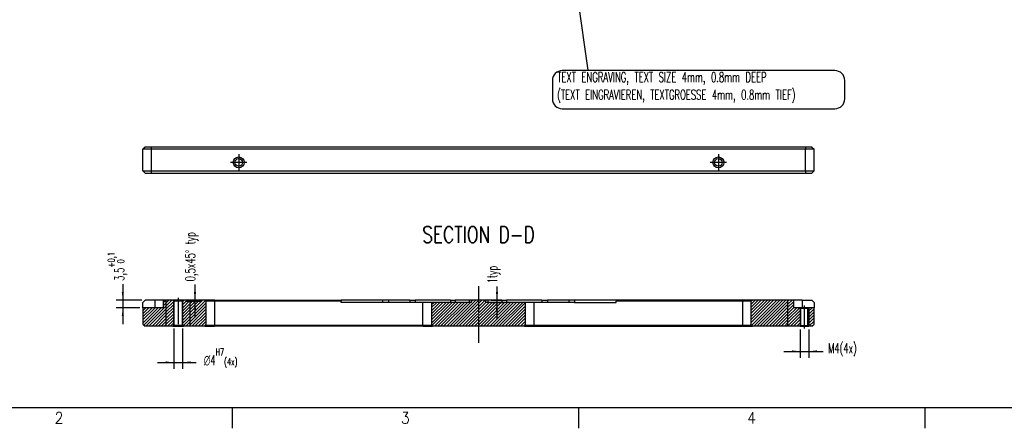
# Model space of a CAD drawing. Header units: inches. Extents: x -429 to 435, y -270 to 288.
# Tile 2 of 17: x -275 to 27, y -270 to -145. Entities that reach past the tile are written whole.
import ezdxf

# ---------------------------------------------------------------- set-up
doc = ezdxf.new("R2010")
doc.units = ezdxf.units.IN
doc.linetypes.add('DOT_CENTER', pattern=[14, 12, -1, 0, -1])
doc.layers.add('1', color=7, linetype='Continuous')
doc.styles.add('CONVERTER_11', font='txt.shx', dxfattribs={"width": 0.9})
doc.styles.add('CONVERTER_12', font='complex.shx', dxfattribs={"width": 0.76})
doc.styles.add('CONVERTER_13', font='txt.shx', dxfattribs={"width": 0.63})
doc.dimstyles.new('ME10_DIM_22', dxfattribs={"dimtxt": 4.5, "dimasz": 3.75, "dimexe": 3, "dimexo": 1.5, "dimgap": 1.5, "dimtad": 0, "dimdsep": 46, "dimtxsty": 'CONVERTER_13', "dimsah": 1, "dimcen": 0.09, "dimclrd": 3, "dimclre": 3, "dimclrt": 3, "dimadec": 0, "dimazin": 0, "dimtfac": 1, "dimtdec": 4, "dimtix": 1, "dimtmove": 0, "dimatfit": 3, "dimfxl": 1, "dimtolj": 1, "dimtzin": 0, "dimarcsym": 0})
doc.dimstyles.new('ME10_DIM_23', dxfattribs={"dimtxt": 4.5, "dimasz": 3.75, "dimexe": 3, "dimexo": 1.5, "dimgap": 1.5, "dimtad": 0, "dimdsep": 46, "dimtxsty": 'CONVERTER_13', "dimsah": 1, "dimcen": 0.09, "dimclrd": 3, "dimclre": 3, "dimclrt": 3, "dimadec": 0, "dimazin": 0, "dimtfac": 1, "dimtdec": 4, "dimtix": 1, "dimtmove": 0, "dimatfit": 3, "dimfxl": 1, "dimtolj": 1, "dimtzin": 0, "dimarcsym": 0})
doc.dimstyles.new('ME10_DIM_24', dxfattribs={"dimtxt": 4.5, "dimasz": 3.75, "dimexe": 3, "dimexo": 1.5, "dimgap": 1.5, "dimtad": 0, "dimdsep": 46, "dimtxsty": 'CONVERTER_13', "dimsah": 1, "dimcen": 0.09, "dimclrd": 3, "dimclre": 3, "dimclrt": 3, "dimadec": 0, "dimazin": 0, "dimtol": 1, "dimtp": 7, "dimtfac": 0.7, "dimtdec": 0, "dimtix": 1, "dimtmove": 0, "dimatfit": 3, "dimfxl": 1, "dimtolj": 1, "dimtzin": 0, "dimarcsym": 0})
doc.dimstyles.new('ME10_DIM_25', dxfattribs={"dimtxt": 4.5, "dimasz": 3.75, "dimexe": 3, "dimexo": 1.5, "dimgap": 1.5, "dimtad": 0, "dimdsep": 46, "dimtxsty": 'CONVERTER_13', "dimsah": 1, "dimcen": 0.09, "dimclrd": 3, "dimclre": 3, "dimclrt": 3, "dimadec": 0, "dimazin": 0, "dimtol": 1, "dimtp": 0.1, "dimtfac": 0.7, "dimtdec": 0, "dimtix": 1, "dimtmove": 0, "dimatfit": 3, "dimfxl": 1, "dimtolj": 1, "dimtzin": 0, "dimarcsym": 0})
doc.dimstyles.new('ME10_DIM_26', dxfattribs={"dimtxt": 4.5, "dimasz": 3.75, "dimexe": 3, "dimexo": 1.5, "dimgap": 1.5, "dimtad": 0, "dimdsep": 46, "dimtxsty": 'CONVERTER_13', "dimsah": 1, "dimcen": 0.09, "dimclrd": 3, "dimclre": 3, "dimclrt": 3, "dimadec": 0, "dimazin": 0, "dimtfac": 1, "dimtdec": 4, "dimtix": 1, "dimtmove": 0, "dimatfit": 3, "dimfxl": 1, "dimtolj": 1, "dimtzin": 0, "dimarcsym": 0})
doc.dimstyles.get("Standard").update_dxf_attribs({"dimtxt": 0.18, "dimasz": 0.18, "dimexe": 0.18, "dimexo": 0.0625, "dimgap": 0.09, "dimtad": 0, "dimtih": 1, "dimtoh": 1, "dimdec": 4, "dimzin": 0, "dimdsep": 46, "dimtxsty": 'Standard', "dimcen": 0.09, "dimadec": 0, "dimazin": 0, "dimtfac": 1, "dimtdec": 4, "dimtofl": 0, "dimtmove": 0, "dimatfit": 3, "dimfxl": 1, "dimtolj": 1, "dimtzin": 0, "dimarcsym": 0})
pattern_1 = [(225, (0, 0), (0.7071068, -0.7071068), [])]

# ---------------------------------------------------------------- blocks, each defined once
blk = doc.blocks.new('E7018-24104__7', base_point=(-355.6, -358.5))
at = {"linetype": 'Continuous'}
h = blk.add_hatch(dxfattribs=at)
h.set_pattern_fill('_USER', color=1, angle=225, pattern_type=0)
h.set_pattern_definition(pattern_1)
h.paths.add_polyline_path([(-344.84, -358.5), (-344.84, -346.5), (-346.1, -346.5), (-346.1, -350), (-350.1, -350), (-355.6, -350), (-355.6, -357.5), (-354.6, -358.5)])
h = blk.add_hatch(dxfattribs=at)
h.set_pattern_fill('_USER', color=1, angle=225, pattern_type=0)
h.set_pattern_definition(pattern_1)
h.paths.add_polyline_path([(-341.4, -347), (-341.9, -346.5), (-344.84, -346.5), (-344.84, -358.5), (-341.9, -358.5), (-341.4, -358)])
h = blk.add_hatch(dxfattribs=at)
h.set_pattern_fill('_USER', color=1, angle=225, pattern_type=0)
h.set_pattern_definition(pattern_1)
h.paths.add_polyline_path([(-337.4, -358), (-337.4, -347), (-336.9, -346.5), (-333.99, -346.5), (-333.99, -358.5), (-336.9, -358.5)])
h = blk.add_hatch(dxfattribs=at)
h.set_pattern_fill('_USER', color=1, angle=225, pattern_type=0)
h.set_pattern_definition(pattern_1)
h.paths.add_polyline_path([(-327.16, -358.5), (-326.66, -358), (-326.66, -347), (-327.16, -346.5), (-333.99, -346.5), (-333.99, -358.5)])
h = blk.add_hatch(dxfattribs=at)
h.set_pattern_fill('_USER', color=1, angle=225, pattern_type=0)
h.set_pattern_definition(pattern_1)
h.paths.add_polyline_path([(-222.66, -347.5), (-213.94, -347.5), (-211.71, -347.5), (-205.29, -347.5), (-204.25, -347.5), (-204.25, -346.5), (-197.75, -346.5), (-197.75, -347.5), (-196.71, -347.5), (-190.29, -347.5), (-188.06, -347.5), (-179.34, -347.5), (-179.34, -358), (-179.84, -358.5), (-222.16, -358.5), (-222.66, -358)])
h = blk.add_hatch(dxfattribs=at)
h.set_pattern_fill('_USER', color=1, angle=225, pattern_type=0)
h.set_pattern_definition(pattern_1)
h.paths.add_polyline_path([(-58.44, -358.5), (-58.44, -346.5), (-74.84, -346.5), (-75.34, -347), (-75.34, -358), (-74.84, -358.5)])
h = blk.add_hatch(dxfattribs=at)
h.set_pattern_fill('_USER', color=1, angle=225, pattern_type=0)
h.set_pattern_definition(pattern_1)
h.paths.add_polyline_path([(-55.9, -346.5), (-58.44, -346.5), (-58.44, -358.5), (-52.9, -358.5), (-52.5, -358.1), (-52.5, -350.4), (-52.9, -350), (-55.9, -350)])
h = blk.add_hatch(dxfattribs=at)
h.set_pattern_fill('_USER', color=1, angle=225, pattern_type=0)
h.set_pattern_definition(pattern_1)
h.paths.add_polyline_path([(-47.4, -358.5), (-46.4, -357.5), (-46.4, -350), (-48.9, -350), (-49.3, -350.4), (-49.3, -358.1), (-48.9, -358.5)])
at = {"color": 7, "linetype": 'Continuous'}
for p, q in [((-354.6, -346.5), (-355.6, -347.5)), ((-355.6, -350), (-355.6, -347.5)), ((-350.1, -346.5), (-354.6, -346.5)), ((-346.1, -346.5), (-350.1, -346.5)), ((-346.1, -350), (-346.1, -346.5)), ((-344.84, -346.5), (-346.1, -346.5)), ((-341.9, -346.5), (-344.84, -346.5)), ((-344.84, -358.5), (-344.84, -346.5)), ((-336.9, -346.5), (-341.9, -346.5)), ((-341.4, -347), (-341.9, -346.5)), ((-341.4, -358), (-341.4, -347)), ((-339.4, -347), (-341.4, -347)), ((-337.4, -347), (-339.4, -347)), ((-337.4, -347), (-336.9, -346.5)), ((-337.4, -358), (-337.4, -347)), ((-333.99, -346.5), (-336.9, -346.5)), ((-333.99, -346.5), (-333.99, -358.5)), ((-327.16, -346.5), (-333.99, -346.5)), ((-322.66, -346.5), (-327.16, -346.5)), ((-326.66, -347), (-327.16, -346.5)), ((-322.66, -347), (-326.66, -347)), ((-326.66, -347), (-326.66, -358)), ((-322.66, -346.5), (-264.33, -346.5)), ((-264.33, -347), (-322.66, -347)), ((-245.22, -346.5), (-264.33, -346.5)), ((-264.33, -346.5), (-264.33, -347)), ((-264.33, -347.5), (-264.33, -347)), ((-245.22, -347.5), (-264.33, -347.5)), ((-242.52, -346.5), (-245.22, -346.5)), ((-242.52, -347.5), (-245.22, -347.5)), ((-232.73, -346.5), (-242.52, -346.5)), ((-232.73, -347.5), (-242.52, -347.5)), ((-232.73, -346.5), (-230.2, -346.5)), ((-230.2, -347.5), (-232.73, -347.5)), ((-213.94, -346.5), (-230.2, -346.5)), ((-226.66, -347.5), (-230.2, -347.5)), ((-222.66, -347.5), (-226.66, -347.5)), ((-222.66, -347.5), (-222.66, -358)), ((-213.94, -347.5), (-222.66, -347.5)), ((-213.94, -346.5), (-211.71, -346.5)), ((-211.71, -347.5), (-213.94, -347.5)), ((-205.29, -346.5), (-211.71, -346.5)), ((-205.29, -347.5), (-211.71, -347.5)), ((-204.25, -346.5), (-205.29, -346.5)), ((-204.25, -347.5), (-205.29, -347.5)), ((-197.75, -346.5), (-204.25, -346.5)), ((-204.25, -347.5), (-204.25, -346.5)), ((-196.71, -346.5), (-197.75, -346.5)), ((-197.75, -346.5), (-197.75, -347.5)), ((-196.71, -347.5), (-197.75, -347.5)), ((-190.29, -346.5), (-196.71, -346.5)), ((-190.29, -347.5), (-196.71, -347.5)), ((-190.29, -346.5), (-188.06, -346.5)), ((-188.06, -347.5), (-190.29, -347.5)), ((-171.8, -346.5), (-188.06, -346.5)), ((-179.34, -347.5), (-188.06, -347.5)), ((-175.34, -347.5), (-179.34, -347.5)), ((-179.34, -358), (-179.34, -347.5)), ((-171.8, -347.5), (-175.34, -347.5)), ((-171.8, -346.5), (-169.27, -346.5)), ((-169.27, -347.5), (-171.8, -347.5)), ((-159.48, -346.5), (-169.27, -346.5)), ((-159.48, -347.5), (-169.27, -347.5)), ((-156.78, -346.5), (-159.48, -346.5)), ((-156.78, -347.5), (-159.48, -347.5)), ((-137.67, -346.5), (-156.78, -346.5)), ((-156.78, -347.5), (-137.67, -347.5)), ((-79.34, -346.5), (-137.67, -346.5)), ((-137.67, -346.5), (-137.67, -347)), ((-79.34, -347), (-137.67, -347)), ((-137.67, -347.5), (-137.67, -347)), ((-74.84, -346.5), (-79.34, -346.5)), ((-75.34, -347), (-79.34, -347)), ((-74.84, -346.5), (-75.34, -347)), ((-75.34, -358), (-75.34, -347)), ((-58.44, -346.5), (-74.84, -346.5)), ((-55.9, -346.5), (-58.44, -346.5)), ((-58.44, -358.5), (-58.44, -346.5)), ((-51.9, -346.5), (-55.9, -346.5)), ((-55.9, -346.5), (-55.9, -350)), ((-51.9, -346.5), (-47.4, -346.5)), ((-46.4, -347.5), (-47.4, -346.5)), ((-46.4, -347.5), (-46.4, -350)), ((-350.1, -350), (-355.6, -350)), ((-355.6, -350), (-355.6, -357.5)), ((-346.1, -350), (-350.1, -350)), ((-52.9, -350), (-55.9, -350)), ((-51.9, -350), (-52.9, -350)), ((-52.5, -350.4), (-52.9, -350)), ((-52.5, -358.1), (-52.5, -350.4)), ((-49.3, -350.4), (-52.5, -350.4)), ((-48.9, -350), (-51.9, -350)), ((-49.3, -350.4), (-48.9, -350)), ((-49.3, -358.1), (-49.3, -350.4)), ((-46.4, -350), (-48.9, -350)), ((-46.4, -357.5), (-46.4, -350)), ((-355.6, -357.5), (-354.6, -358.5)), ((-341.4, -358), (-341.9, -358.5)), ((-341.4, -358), (-339.4, -358)), ((-339.4, -358), (-337.4, -358)), ((-337.4, -358), (-336.9, -358.5)), ((-327.16, -358.5), (-326.66, -358)), ((-326.66, -358), (-322.66, -358)), ((-322.66, -358), (-226.66, -358)), ((-226.66, -358), (-222.66, -358)), ((-222.16, -358.5), (-222.66, -358)), ((-179.34, -358), (-179.84, -358.5)), ((-179.34, -358), (-175.34, -358)), ((-175.34, -358), (-79.34, -358)), ((-79.34, -358), (-75.34, -358)), ((-75.34, -358), (-74.84, -358.5)), ((-52.5, -358.1), (-52.9, -358.5)), ((-52.5, -358.1), (-49.3, -358.1)), ((-49.3, -358.1), (-48.9, -358.5)), ((-47.4, -358.5), (-46.4, -357.5)), ((-344.84, -358.5), (-354.6, -358.5)), ((-341.9, -358.5), (-344.84, -358.5)), ((-341.9, -358.5), (-336.9, -358.5)), ((-333.99, -358.5), (-336.9, -358.5)), ((-327.16, -358.5), (-333.99, -358.5)), ((-327.16, -358.5), (-322.66, -358.5)), ((-226.66, -358.5), (-322.66, -358.5)), ((-226.66, -358.5), (-222.16, -358.5)), ((-179.84, -358.5), (-222.16, -358.5)), ((-179.84, -358.5), (-175.34, -358.5)), ((-175.34, -358.5), (-79.34, -358.5)), ((-79.34, -358.5), (-74.84, -358.5)), ((-58.44, -358.5), (-74.84, -358.5)), ((-52.9, -358.5), (-58.44, -358.5)), ((-52.9, -358.5), (-48.9, -358.5)), ((-47.4, -358.5), (-48.9, -358.5))]:
    blk.add_line(p, q, dxfattribs=at)
at = {"color": 1, "linetype": 'Continuous'}
for p, q in [((-350.1, -346.5), (-350.1, -350)), ((-322.66, -346.5), (-322.66, -347)), ((-322.66, -347), (-322.66, -358)), ((-245.22, -346.5), (-245.22, -347.5)), ((-242.52, -346.5), (-242.52, -347.5)), ((-232.73, -346.5), (-232.73, -347.5)), ((-230.2, -346.5), (-230.2, -347.5)), ((-226.66, -358), (-226.66, -347.5)), ((-213.94, -346.5), (-213.94, -347.5)), ((-211.71, -346.5), (-211.71, -347.5)), ((-205.29, -346.5), (-205.29, -347.5)), ((-196.71, -346.5), (-196.71, -347.5)), ((-190.29, -346.5), (-190.29, -347.5)), ((-188.06, -346.5), (-188.06, -347.5)), ((-175.34, -358), (-175.34, -347.5)), ((-171.8, -346.5), (-171.8, -347.5)), ((-169.27, -346.5), (-169.27, -347.5)), ((-159.48, -346.5), (-159.48, -347.5)), ((-156.78, -346.5), (-156.78, -347.5)), ((-79.34, -346.5), (-79.34, -347)), ((-79.34, -347), (-79.34, -358)), ((-51.9, -346.5), (-51.9, -350)), ((-322.66, -358), (-322.66, -358.5)), ((-226.66, -358.5), (-226.66, -358)), ((-175.34, -358.5), (-175.34, -358)), ((-79.34, -358), (-79.34, -358.5))]:
    blk.add_line(p, q, dxfattribs=at)
at = {"layer": '1', "color": 1, "linetype": 'DOT_CENTER'}
for p, q in [((-201, -340.05), (-201, -366.56)), ((-50.9, -359.6), (-50.9, -348.9))]:
    blk.add_line(p, q, dxfattribs=at)
blk = doc.blocks.new('*D52')
at = {"layer": '1', "color": 3, "linetype": 'Continuous'}
for p, q in [((-52.9, -360), (-52.9, -373.09)), ((-48.9, -360), (-48.9, -373.09)), ((-60.4, -370.09), (-52.9, -370.09)), ((-52.9, -370.09), (-48.9, -370.09)), ((-48.9, -370.09), (-42.25, -370.09))]:
    blk.add_line(p, q, dxfattribs=at)
at = {"layer": '1', "color": 3}
for points in [[(-56.65, -370.58), (-56.65, -369.59), (-52.9, -370.09)], [(-45.15, -369.59), (-45.15, -370.58), (-48.9, -370.09)]]:
    blk.add_solid(points, dxfattribs=at)
at = {"layer": '1', "color": 3, "insert": (-39.98, -372.34), "char_height": 4.5, "attachment_point": 7, "rotation": 0.0001, "line_spacing_factor": 0.60024, "style": 'CONVERTER_13'}
blk.add_mtext('\\C3;M\\C3;4\\C3;(4x)', dxfattribs=at)
blk = doc.blocks.new('*D53')
at = {"layer": '1', "color": 3, "linetype": 'Continuous'}
for p, q in [((-331.64, -339.36), (-331.64, -346.5)), ((-335.9, -347), (-328.64, -347)), ((-335.4, -346.5), (-328.64, -346.5)), ((-331.64, -346.5), (-331.64, -347)), ((-331.64, -347), (-331.64, -354.5))]:
    blk.add_line(p, q, dxfattribs=at)
at = {"layer": '1', "color": 3}
for points in [[(-332.13, -342.75), (-331.14, -342.75), (-331.64, -346.5)], [(-331.14, -350.75), (-332.13, -350.75), (-331.64, -347)]]:
    blk.add_solid(points, dxfattribs=at)
at = {"layer": '1', "color": 3, "insert": (-330.06, -337.86), "char_height": 4.5, "attachment_point": 7, "rotation": 90, "line_spacing_factor": 0.60024, "style": 'CONVERTER_13'}
blk.add_mtext('\\C3;0,5\\C3;x45{\\Fgdt;~} typ', dxfattribs=at)
blk = doc.blocks.new('*D54')
at = {"layer": '1', "color": 3, "linetype": 'Continuous'}
for p, q in [((-341.4, -359.5), (-341.4, -378.17)), ((-337.4, -359.5), (-337.4, -378.17)), ((-348.9, -375.17), (-341.4, -375.17)), ((-341.4, -375.17), (-337.4, -375.17)), ((-337.4, -375.17), (-331.16, -375.17))]:
    blk.add_line(p, q, dxfattribs=at)
at = {"layer": '1', "color": 3}
for points in [[(-345.15, -375.66), (-345.15, -374.67), (-341.4, -375.17)], [(-333.65, -374.67), (-333.65, -375.66), (-337.4, -375.17)]]:
    blk.add_solid(points, dxfattribs=at)
at = {"layer": '1', "color": 3, "insert": (-330.07, -377.42), "char_height": 4.5, "attachment_point": 7, "rotation": 0.0001, "line_spacing_factor": 0.60024, "style": 'CONVERTER_13'}
blk.add_mtext('\\C3; {\\Fgdt;n}\\C3;\\C3;4\\C3;\\H3.15;\\SH7^ ;\\C3;(4x)', dxfattribs=at)
blk = doc.blocks.new('*D55')
at = {"layer": '1', "color": 3, "linetype": 'Continuous'}
for p, q in [((-364.89, -339.13), (-364.89, -346.5)), ((-356.1, -346.5), (-367.89, -346.5)), ((-364.89, -346.5), (-364.89, -350)), ((-357.1, -350), (-367.89, -350)), ((-364.89, -350), (-364.89, -357.5))]:
    blk.add_line(p, q, dxfattribs=at)
at = {"layer": '1', "color": 3}
for points in [[(-365.38, -342.75), (-364.39, -342.75), (-364.89, -346.5)], [(-364.39, -353.75), (-365.38, -353.75), (-364.89, -350)]]:
    blk.add_solid(points, dxfattribs=at)
at = {"layer": '1', "color": 3, "insert": (-362.86, -337.63), "char_height": 4.5, "attachment_point": 7, "rotation": 90, "line_spacing_factor": 0.60024, "style": 'CONVERTER_13'}
blk.add_mtext('\\C3;3,5\\C3;\\H3.15;\\S+0,1^  0;', dxfattribs=at)
blk = doc.blocks.new('*D56')
at = {"layer": '1', "color": 3, "linetype": 'Continuous'}
for p, q in [((-192.51, -340.25), (-192.51, -346.5)), ((-195.21, -346.5), (-189.51, -346.5)), ((-195.21, -347.5), (-189.51, -347.5)), ((-192.51, -346.5), (-192.51, -347.5)), ((-192.51, -347.5), (-192.51, -355))]:
    blk.add_line(p, q, dxfattribs=at)
at = {"layer": '1', "color": 3}
for points in [[(-193, -342.75), (-192.01, -342.75), (-192.51, -346.5)], [(-192.01, -351.25), (-193, -351.25), (-192.51, -347.5)]]:
    blk.add_solid(points, dxfattribs=at)
at = {"layer": '1', "color": 3, "insert": (-190.93, -338.75), "char_height": 4.5, "attachment_point": 7, "rotation": 90, "line_spacing_factor": 0.60024, "style": 'CONVERTER_13'}
blk.add_mtext('\\C3;1\\C3;typ', dxfattribs=at)
blk = doc.blocks.new('E7018-24104__11', base_point=(-355.6, -288))
at = {"color": 7, "linetype": 'Continuous'}
for p, q in [((-354.6, -276), (-355.6, -277)), ((-351.6, -276), (-354.6, -276)), ((-50.4, -276), (-351.6, -276)), ((-47.4, -276), (-50.4, -276)), ((-47.4, -276), (-46.4, -277)), ((-355.6, -287), (-355.6, -277)), ((-351.6, -277), (-355.6, -277)), ((-50.4, -277), (-351.6, -277)), ((-46.4, -277), (-50.4, -277)), ((-46.4, -287), (-46.4, -277)), ((-354.6, -288), (-355.6, -287)), ((-355.6, -287), (-351.6, -287)), ((-354.6, -288), (-351.6, -288)), ((-351.6, -287), (-50.4, -287)), ((-351.6, -288), (-50.4, -288)), ((-50.4, -287), (-46.4, -287)), ((-50.4, -288), (-47.4, -288)), ((-47.4, -288), (-46.4, -287))]:
    blk.add_line(p, q, dxfattribs=at)
at = {"color": 1, "linetype": 'Continuous'}
for p, q in [((-351.6, -277), (-351.6, -276)), ((-50.4, -276), (-50.4, -277)), ((-351.6, -287), (-351.6, -277)), ((-50.4, -287), (-50.4, -277)), ((-351.6, -288), (-351.6, -287)), ((-50.4, -287), (-50.4, -288))]:
    blk.add_line(p, q, dxfattribs=at)
at = {"color": 7, "linetype": 'Continuous'}
for centre, radius in [((-311.49, -283.1), 2.5), ((-90.51, -283.1), 2.5), ((-311.49, -283.1), 1.75), ((-90.51, -283.1), 1.75)]:
    blk.add_circle(centre, radius, dxfattribs=at)
blk = doc.blocks.new('bottom1', base_point=(-201, -282))
at = {"layer": '1', "color": 1, "linetype": 'DOT_CENTER'}
for p, q in [((-311.49, -279.35), (-311.49, -286.85)), ((-90.51, -279.35), (-90.51, -286.85)), ((-307.74, -283.1), (-315.24, -283.1)), ((-86.76, -283.1), (-94.26, -283.1))]:
    blk.add_line(p, q, dxfattribs=at)
at = {"layer": '1', "color": 7, "linetype": 'Continuous'}
for centre in [(-311.49, -283.1), (-90.51, -283.1)]:
    blk.add_circle(centre, 2.5, dxfattribs=at)
blk.add_blockref('E7018-24104__11', (-355.6, -288))
blk = doc.blocks.new('Drawing_Grid_Zones', base_point=(-419.35, -254.88))
at = {"layer": '1', "color": 4, "linetype": 'Continuous'}
for p, q in [((-209.67, -263.97), (-209.67, -270.32)), ((-103.31, -263.97), (-103.31, -270.32)), ((3.05, -263.97), (3.05, -270.32))]:
    blk.add_line(p, q, dxfattribs=at)
at = {"layer": '1', "color": 4, "char_height": 3.5, "attachment_point": 5, "line_spacing_factor": 1.080432, "style": 'CONVERTER_11'}
for s, insert in [('2', (-262.85, -267.14)), ('3', (-156.49, -267.14)), ('4', (-50.13, -267.14))]:
    blk.add_mtext(s, dxfattribs=dict(at, insert=insert))
blk = doc.blocks.new('D_Size_Verigy_Frame', base_point=(-419.35, -254.88))
at = {"layer": '1', "color": 7, "linetype": 'Continuous'}
blk.add_line((-419.4, -263.97), (425.5, -263.97), dxfattribs=at)
at = {"layer": '1'}
blk.add_blockref('Drawing_Grid_Zones', (-419.35, -254.88), dxfattribs=at)
blk = doc.blocks.new('D-D__8', base_point=(-201, -352.5))
at = {"layer": '1', "color": 7, "linetype": 'Continuous'}
for p, q in [((-341.4, -347), (-341.4, -358)), ((-337.4, -347), (-337.4, -358))]:
    blk.add_line(p, q, dxfattribs=at)
at = {"layer": '1', "color": 1, "linetype": 'DOT_CENTER'}
blk.add_line((-339.4, -345.5), (-339.4, -359.5), dxfattribs=at)
at = {"layer": '1', "color": 1, "linetype": 'Continuous'}
for p, q in [((-52.9, -350), (-52.9, -358.5)), ((-48.9, -350), (-48.9, -358.5))]:
    blk.add_line(p, q, dxfattribs=at)
blk.add_blockref('E7018-24104__7', (-355.6, -358.5))
at = {"layer": '1', "color": 4, "insert": (-201, -320.051), "char_height": 7.5, "attachment_point": 8, "line_spacing_factor": 1.080432, "style": 'CONVERTER_12'}
blk.add_mtext('SECTION D-D', dxfattribs=at)
at = {"layer": '1'}
dim = blk.add_linear_dim(base=(-364.887, -346.5), p1=(-355.6, -350), p2=(-354.6, -346.5), angle=90, dimstyle='ME10_DIM_25', dxfattribs=at)
dim.commit()
dim.dimension.update_dxf_attribs({"geometry": '*D55', "text_midpoint": (-364.887, -330.997), "text_rotation": 90})
for base, p1, p2, dimstyle, override, picture, middle in [((-331.637, -346.5), (-337.4, -347), (-336.9, -346.5), 'ME10_DIM_23', {"dimpost": 'x45{\\Fgdt;~} typ'}, '*D53', (-331.637, -323.981)), ((-192.506, -346.5), (-196.713, -347.5), (-196.713, -346.5), 'ME10_DIM_26', {"dimpost": 'typ'}, '*D56', (-192.506, -333.922))]:
    dim = blk.add_linear_dim(base=base, p1=p1, p2=p2, angle=90, dimstyle=dimstyle, override=override, dxfattribs=at)
    dim.commit()
    dim.dimension.update_dxf_attribs({"geometry": picture, "text_midpoint": middle, "text_rotation": 90})
dim = blk.add_linear_dim(base=(-341.4, -375.167), p1=(-337.4, -358), p2=(-341.4, -358), dimstyle='ME10_DIM_24', override={"dimpost": ' {\\Fgdt;n}<>(4x)'}, dxfattribs=at)
dim.commit()
dim.dimension.update_dxf_attribs({"geometry": '*D54', "text_midpoint": (-317.434, -375.167), "text_rotation": 0.00014})
dim = blk.add_aligned_dim(p1=(-48.9, -358.5), p2=(-52.9, -358.5), distance=11.587, dimstyle='ME10_DIM_22', override={"dimpost": 'M<>(4x)'}, dxfattribs=at)
dim.commit()
dim.dimension.update_dxf_attribs({"geometry": '*D52', "text_midpoint": (-32.67, -370.087), "text_rotation": 0.00014})
blk = doc.blocks.new('front1', base_point=(-201, 58.5))
at = {"layer": '1', "color": 1}
blk.add_lwpolyline([(-162.496, -258.388), (-36.822, -258.388, 0.4142136), (-32.322, -253.888), (-32.322, -245.338, 0.4142136), (-36.822, -240.838), (-162.496, -240.838, 0.4142136), (-166.996, -245.338), (-166.996, -253.888, 0.4142136)], format="xyb", close=True, dxfattribs=at)
at = {"layer": '1', "color": 1, "insert": (-164.746, -255.688), "char_height": 4.5, "attachment_point": 7, "line_spacing_factor": 1.080432, "style": 'CONVERTER_13'}
blk.add_mtext('TEXT ENGRAVING, TEXT SIZE 4mm, 0.8mm DEEP\\P(TEXT EINGRAVIEREN, TEXTGROESSE 4mm, 0.8mm TIEF)', dxfattribs=at)
at = {"layer": '1', "color": 3, "linetype": 'Continuous', "has_arrowhead": 0}
blk.add_leader([(-160.237, -172.373), (-150.628, -240.589)], dimstyle='Standard', dxfattribs=at)
blk = doc.blocks.new('1')
blk.add_blockref('D_Size_Verigy_Frame', (-419.35, -254.88))
at = {"xscale": 0.66666666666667, "yscale": 0.66666666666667, "zscale": 0.66666666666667}
for name, p in [('front1', (-134, 39)), ('bottom1', (-134, -188)), ('D-D__8', (-134, -235))]:
    blk.add_blockref(name, p, dxfattribs=at)

msp = doc.modelspace()

# ---------------------------------------------------------------- block references
at = {"layer": '1'}
msp.add_blockref('1', (0, 0), dxfattribs=at)

doc.saveas('drawing.dxf')
